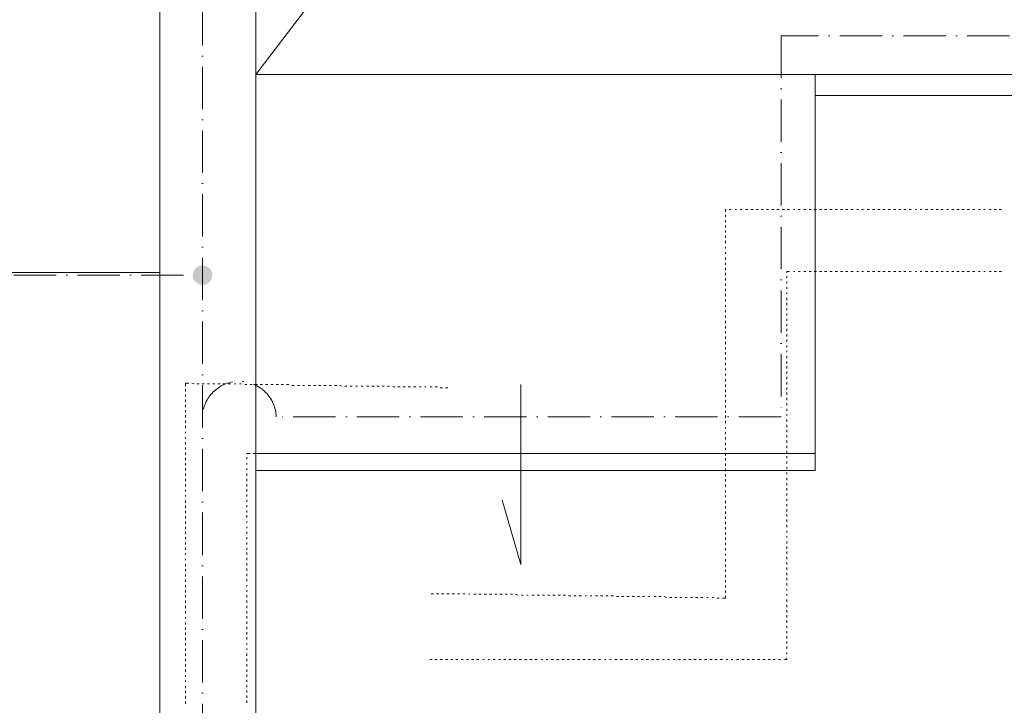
# Model space of a CAD drawing. Header units: centimetres. Extents: x -16053 to 7031, y -7778 to 254.
# Tile 179 of 256: x -6216 to -5657, y -1713 to -1325. Entities that reach past the tile are written whole.
import ezdxf

# ---------------------------------------------------------------- set-up
doc = ezdxf.new("R2010")
doc.units = ezdxf.units.CM
doc.header["$MEASUREMENT"] = 0
doc.linetypes.add('ACAD_ISO10W100', pattern=[18, 12, -3, 0, -3])
doc.linetypes.add('DASHED', pattern=[0.75, 0.5, -0.25])
doc.layers.get('0').update_dxf_attribs({"linetype": 'CONTINUOUS'})
doc.layers.add('ODGROMÓWKA', color=3, linetype='ACAD_ISO10W100', lineweight=13)
doc.layers.add('ŁĄCZENIA', color=5, linetype='DASHED', lineweight=40)

msp = doc.modelspace()

# ---------------------------------------------------------------- hatches: boundary and pattern name
at = {"layer": 'ODGROMÓWKA'}
h = msp.add_hatch(color=256, dxfattribs=at)
edge = h.paths.add_edge_path()
edge.add_arc((-6112.103, -1469.365), 5.528, 0, 360)
at = {"layer": 'ŁĄCZENIA', "ltscale": 5}
h = msp.add_hatch(color=256, dxfattribs=at)
edge = h.paths.add_edge_path()
edge.add_ellipse((-6112.103, -1547.49), major_axis=(4.843, -3.868), ratio=1, start_angle=225, end_angle=585)
h = msp.add_hatch(color=256, dxfattribs=at)
edge = h.paths.add_edge_path()
edge.add_ellipse((-6070.271, -1549.686), major_axis=(4.843, -3.868), ratio=1, start_angle=225, end_angle=585)

# ---------------------------------------------------------------- linework, layer by layer
at = {"color": 252, "linetype": 'Continuous', "lineweight": 9, "true_color": 0x989898}
for points in [[(-4358.034, -325.557), (-4363.161, -325.557), (-6131.771, -325.557), (-6136.402, -325.557), (-6136.402, -855.164), (-9272.364, -855.164), (-9277.326, -855.164), (-9277.326, -2080.604), (-9277.326, -2085.236), (-6086.948, -2085.236), (-6081.82, -2085.236), (-6081.82, -1575.807)], [(-5657.572, -800.583), (-6081.82, -1355.661), (-6081.82, -1355.661)], [(-6136.402, -2085.236), (-6136.402, -855.164), (-6136.402, -855.164)], [(-6081.82, -2085.236), (-6081.82, -855.164), (-6136.402, -855.164)], [(-5764.751, -1355.661), (-6081.82, -1355.661), (-6081.82, -1355.661)], [(-5316.189, -1355.661), (-5769.713, -1355.661), (-5764.751, -1355.661), (-5764.751, -1580.108)], [(-9277.326, -1467.802), (-6136.402, -1467.802), (-6136.402, -1467.802)], [(-5931.68, -1531.247), (-5931.68, -1633.298), (-5942.265, -1596.91)]]:
    msp.add_lwpolyline(points, dxfattribs=at)
at = {"color": 8, "linetype": 'Continuous', "lineweight": 15, "true_color": 0x767676}
for points in [[(-5764.751, -1367.57), (-5328.594, -1367.57), (-5328.594, -1367.57)], [(-6081.82, -1570.349), (-5764.751, -1570.349), (-5764.751, -1570.349)], [(-6081.82, -1580.108), (-5764.751, -1580.108), (-5764.751, -1580.108)]]:
    msp.add_lwpolyline(points, dxfattribs=at)
at = {"color": 254, "linetype": 'Continuous', "lineweight": 5, "true_color": 0xfdc4fd}
for points in [[(-5815.57, -1432.173), (-5815.57, -1433.496), (-5815.57, -1433.496)], [(-5815.239, -1432.173), (-5815.57, -1432.173), (-5815.57, -1432.173)], [(-5812.262, -1432.173), (-5813.42, -1432.173), (-5813.42, -1432.173)], [(-5809.285, -1432.173), (-5810.112, -1432.173), (-5810.112, -1432.173)], [(-5806.308, -1432.173), (-5807.135, -1432.173), (-5807.135, -1432.173)], [(-5802.834, -1432.173), (-5804.157, -1432.173), (-5804.157, -1432.173)], [(-5799.857, -1432.173), (-5801.18, -1432.173), (-5801.18, -1432.173)], [(-5797.045, -1432.173), (-5798.203, -1432.173), (-5798.203, -1432.173)], [(-5794.068, -1432.173), (-5795.226, -1432.173), (-5795.226, -1432.173)], [(-5791.091, -1432.173), (-5792.249, -1432.173), (-5792.249, -1432.173)], [(-5788.114, -1432.173), (-5789.271, -1432.173), (-5789.271, -1432.173)], [(-5785.136, -1432.173), (-5786.46, -1432.173), (-5786.46, -1432.173)], [(-5782.159, -1432.173), (-5783.483, -1432.173), (-5783.483, -1432.173)], [(-5779.182, -1432.173), (-5780.505, -1432.173), (-5780.505, -1432.173)], [(-5776.205, -1432.173), (-5777.032, -1432.173), (-5777.032, -1432.173)], [(-5773.228, -1432.173), (-5774.055, -1432.173), (-5774.055, -1432.173)], [(-5769.92, -1432.173), (-5771.078, -1432.173), (-5771.078, -1432.173)], [(-5766.943, -1432.173), (-5768.1, -1432.173), (-5768.1, -1432.173)], [(-5763.965, -1432.173), (-5765.289, -1432.173), (-5765.289, -1432.173)], [(-5760.988, -1432.173), (-5762.311, -1432.173), (-5762.311, -1432.173)], [(-5758.011, -1432.173), (-5759.334, -1432.173), (-5759.334, -1432.173)], [(-5755.034, -1432.173), (-5756.357, -1432.173), (-5756.357, -1432.173)], [(-5752.057, -1432.173), (-5753.38, -1432.173), (-5753.38, -1432.173)], [(-5749.08, -1432.173), (-5750.403, -1432.173), (-5750.403, -1432.173)], [(-5746.102, -1432.173), (-5747.426, -1432.173), (-5747.426, -1432.173)], [(-5743.125, -1432.173), (-5744.448, -1432.173), (-5744.448, -1432.173)], [(-5740.148, -1432.173), (-5741.14, -1432.173), (-5741.14, -1432.173)], [(-5737.336, -1432.173), (-5738.163, -1432.173), (-5738.163, -1432.173)], [(-5733.863, -1432.173), (-5735.186, -1432.173), (-5735.186, -1432.173)], [(-5730.886, -1432.173), (-5732.209, -1432.173), (-5732.209, -1432.173)], [(-5727.909, -1432.173), (-5729.232, -1432.173), (-5729.232, -1432.173)], [(-5724.931, -1432.173), (-5726.255, -1432.173), (-5726.255, -1432.173)], [(-5721.954, -1432.173), (-5723.277, -1432.173), (-5723.277, -1432.173)], [(-5718.977, -1432.173), (-5720.3, -1432.173), (-5720.3, -1432.173)], [(-5716.165, -1432.173), (-5717.323, -1432.173), (-5717.323, -1432.173)], [(-5713.188, -1432.173), (-5714.346, -1432.173), (-5714.346, -1432.173)], [(-5710.211, -1432.173), (-5711.369, -1432.173), (-5711.369, -1432.173)], [(-5707.234, -1432.173), (-5708.061, -1432.173), (-5708.061, -1432.173)], [(-5704.256, -1432.173), (-5705.083, -1432.173), (-5705.083, -1432.173)], [(-5700.783, -1432.173), (-5702.106, -1432.173), (-5702.106, -1432.173)], [(-5697.806, -1432.173), (-5699.129, -1432.173), (-5699.129, -1432.173)], [(-5694.994, -1432.173), (-5696.152, -1432.173), (-5696.152, -1432.173)], [(-5692.017, -1432.173), (-5693.175, -1432.173), (-5693.175, -1432.173)], [(-5689.04, -1432.173), (-5690.198, -1432.173), (-5690.198, -1432.173)], [(-5686.063, -1432.173), (-5687.22, -1432.173), (-5687.22, -1432.173)], [(-5683.085, -1432.173), (-5684.409, -1432.173), (-5684.409, -1432.173)], [(-5680.108, -1432.173), (-5681.431, -1432.173), (-5681.431, -1432.173)], [(-5677.131, -1432.173), (-5678.454, -1432.173), (-5678.454, -1432.173)], [(-5674.154, -1432.173), (-5675.477, -1432.173), (-5675.477, -1432.173)], [(-5671.177, -1432.173), (-5672.004, -1432.173), (-5672.004, -1432.173)], [(-5668.2, -1432.173), (-5669.027, -1432.173), (-5669.027, -1432.173)], [(-5664.892, -1432.173), (-5666.049, -1432.173), (-5666.049, -1432.173)], [(-5661.914, -1432.173), (-5663.238, -1432.173), (-5663.238, -1432.173)], [(-5658.937, -1432.173), (-5660.26, -1432.173), (-5660.26, -1432.173)], [(-5815.57, -1435.15), (-5815.57, -1436.308), (-5815.57, -1436.308)], [(-5815.57, -1438.127), (-5815.57, -1439.285), (-5815.57, -1439.285)], [(-5815.57, -1441.104), (-5815.57, -1442.262), (-5815.57, -1442.262)], [(-5815.57, -1444.081), (-5815.57, -1445.239), (-5815.57, -1445.239)], [(-5815.57, -1446.893), (-5815.57, -1448.216), (-5815.57, -1448.216)], [(-5815.57, -1449.87), (-5815.57, -1451.193), (-5815.57, -1451.193)], [(-5815.57, -1453.344), (-5815.57, -1454.171), (-5815.57, -1454.171)], [(-5815.57, -1456.321), (-5815.57, -1457.148), (-5815.57, -1457.148)], [(-5815.57, -1459.298), (-5815.57, -1460.456), (-5815.57, -1460.456)], [(-5815.57, -1462.275), (-5815.57, -1463.433), (-5815.57, -1463.433)], [(-5815.57, -1465.252), (-5815.57, -1466.41), (-5815.57, -1466.41)], [(-5815.57, -1468.064), (-5815.57, -1469.387), (-5815.57, -1469.387)], [(-5780.836, -1467.237), (-5780.836, -1468.064), (-5780.836, -1468.064)], [(-5779.182, -1467.237), (-5780.836, -1467.237), (-5780.836, -1467.237)], [(-5776.205, -1467.237), (-5777.032, -1467.237), (-5777.032, -1467.237)], [(-5773.228, -1467.237), (-5774.055, -1467.237), (-5774.055, -1467.237)], [(-5769.92, -1467.237), (-5771.078, -1467.237), (-5771.078, -1467.237)], [(-5766.943, -1467.237), (-5768.1, -1467.237), (-5768.1, -1467.237)], [(-5763.965, -1467.237), (-5765.289, -1467.237), (-5765.289, -1467.237)], [(-5760.988, -1467.237), (-5762.311, -1467.237), (-5762.311, -1467.237)], [(-5758.011, -1467.237), (-5759.334, -1467.237), (-5759.334, -1467.237)], [(-5755.034, -1467.237), (-5756.357, -1467.237), (-5756.357, -1467.237)], [(-5752.057, -1467.237), (-5753.38, -1467.237), (-5753.38, -1467.237)], [(-5749.08, -1467.237), (-5750.403, -1467.237), (-5750.403, -1467.237)], [(-5746.102, -1467.237), (-5747.426, -1467.237), (-5747.426, -1467.237)], [(-5743.125, -1467.237), (-5744.448, -1467.237), (-5744.448, -1467.237)], [(-5740.148, -1467.237), (-5741.14, -1467.237), (-5741.14, -1467.237)], [(-5737.336, -1467.237), (-5738.163, -1467.237), (-5738.163, -1467.237)], [(-5733.863, -1467.237), (-5735.186, -1467.237), (-5735.186, -1467.237)], [(-5730.886, -1467.237), (-5732.209, -1467.237), (-5732.209, -1467.237)], [(-5727.909, -1467.237), (-5729.232, -1467.237), (-5729.232, -1467.237)], [(-5724.931, -1467.237), (-5726.255, -1467.237), (-5726.255, -1467.237)], [(-5721.954, -1467.237), (-5723.277, -1467.237), (-5723.277, -1467.237)], [(-5718.977, -1467.237), (-5720.3, -1467.237), (-5720.3, -1467.237)], [(-5716.165, -1467.237), (-5717.323, -1467.237), (-5717.323, -1467.237)], [(-5713.188, -1467.237), (-5714.346, -1467.237), (-5714.346, -1467.237)], [(-5710.211, -1467.237), (-5711.369, -1467.237), (-5711.369, -1467.237)], [(-5707.234, -1467.237), (-5708.061, -1467.237), (-5708.061, -1467.237)], [(-5704.256, -1467.237), (-5705.083, -1467.237), (-5705.083, -1467.237)], [(-5700.783, -1467.237), (-5702.106, -1467.237), (-5702.106, -1467.237)], [(-5697.806, -1467.237), (-5699.129, -1467.237), (-5699.129, -1467.237)], [(-5694.994, -1467.237), (-5696.152, -1467.237), (-5696.152, -1467.237)], [(-5692.017, -1467.237), (-5693.175, -1467.237), (-5693.175, -1467.237)], [(-5689.04, -1467.237), (-5690.198, -1467.237), (-5690.198, -1467.237)], [(-5686.063, -1467.237), (-5687.22, -1467.237), (-5687.22, -1467.237)], [(-5683.085, -1467.237), (-5684.409, -1467.237), (-5684.409, -1467.237)], [(-5680.108, -1467.237), (-5681.431, -1467.237), (-5681.431, -1467.237)], [(-5677.131, -1467.237), (-5678.454, -1467.237), (-5678.454, -1467.237)], [(-5674.154, -1467.237), (-5675.477, -1467.237), (-5675.477, -1467.237)], [(-5671.177, -1467.237), (-5672.004, -1467.237), (-5672.004, -1467.237)], [(-5668.2, -1467.237), (-5669.027, -1467.237), (-5669.027, -1467.237)], [(-5664.892, -1467.237), (-5666.049, -1467.237), (-5666.049, -1467.237)], [(-5661.914, -1467.237), (-5663.238, -1467.237), (-5663.238, -1467.237)], [(-5658.937, -1467.237), (-5660.26, -1467.237), (-5660.26, -1467.237)], [(-5815.57, -1471.041), (-5815.57, -1472.365), (-5815.57, -1472.365)], [(-5815.57, -1474.019), (-5815.57, -1475.342), (-5815.57, -1475.342)], [(-5780.836, -1469.884), (-5780.836, -1471.041), (-5780.836, -1471.041)], [(-5780.836, -1472.861), (-5780.836, -1474.019), (-5780.836, -1474.019)], [(-5815.57, -1476.996), (-5815.57, -1478.319), (-5815.57, -1478.319)], [(-5780.836, -1476.169), (-5780.836, -1476.996), (-5780.836, -1476.996)], [(-5780.836, -1479.146), (-5780.836, -1479.973), (-5780.836, -1479.973)], [(-5815.57, -1479.973), (-5815.57, -1481.296), (-5815.57, -1481.296)], [(-5815.57, -1482.95), (-5815.57, -1484.273), (-5815.57, -1484.273)], [(-5780.836, -1482.123), (-5780.836, -1483.446), (-5780.836, -1483.446)], [(-5780.836, -1485.1), (-5780.836, -1486.423), (-5780.836, -1486.423)], [(-5815.57, -1486.423), (-5815.57, -1487.25), (-5815.57, -1487.25)], [(-5815.57, -1489.235), (-5815.57, -1490.228), (-5815.57, -1490.228)], [(-5780.836, -1488.077), (-5780.836, -1489.235), (-5780.836, -1489.235)], [(-5815.57, -1492.212), (-5815.57, -1493.536), (-5815.57, -1493.536)], [(-5815.57, -1495.19), (-5815.57, -1496.513), (-5815.57, -1496.513)], [(-5780.836, -1491.055), (-5780.836, -1492.212), (-5780.836, -1492.212)], [(-5780.836, -1494.032), (-5780.836, -1495.19), (-5780.836, -1495.19)], [(-5815.57, -1498.167), (-5815.57, -1499.49), (-5815.57, -1499.49)], [(-5815.57, -1501.144), (-5815.57, -1502.467), (-5815.57, -1502.467)], [(-5780.836, -1497.009), (-5780.836, -1498.167), (-5780.836, -1498.167)], [(-5780.836, -1499.821), (-5780.836, -1501.144), (-5780.836, -1501.144)], [(-5815.57, -1504.121), (-5815.57, -1505.444), (-5815.57, -1505.444)], [(-5815.57, -1507.098), (-5815.57, -1508.421), (-5815.57, -1508.421)], [(-5780.836, -1502.798), (-5780.836, -1504.121), (-5780.836, -1504.121)], [(-5780.836, -1505.775), (-5780.836, -1507.098), (-5780.836, -1507.098)], [(-5815.57, -1510.075), (-5815.57, -1511.399), (-5815.57, -1511.399)], [(-5815.57, -1513.053), (-5815.57, -1514.376), (-5815.57, -1514.376)], [(-5780.836, -1509.248), (-5780.836, -1510.075), (-5780.836, -1510.075)], [(-5780.836, -1512.226), (-5780.836, -1513.053), (-5780.836, -1513.053)], [(-5815.57, -1516.03), (-5815.57, -1517.188), (-5815.57, -1517.188)], [(-5780.836, -1515.203), (-5780.836, -1516.361), (-5780.836, -1516.361)], [(-5780.836, -1518.18), (-5780.836, -1519.338), (-5780.836, -1519.338)], [(-5815.57, -1519.007), (-5815.57, -1520.165), (-5815.57, -1520.165)], [(-5815.57, -1522.315), (-5815.57, -1523.142), (-5815.57, -1523.142)], [(-5780.836, -1520.992), (-5780.836, -1522.315), (-5780.836, -1522.315)], [(-5780.836, -1523.969), (-5780.836, -1525.292), (-5780.836, -1525.292)], [(-5815.57, -1525.292), (-5815.57, -1526.119), (-5815.57, -1526.119)], [(-5815.57, -1528.269), (-5815.57, -1529.593), (-5815.57, -1529.593)], [(-5780.836, -1526.946), (-5780.836, -1528.269), (-5780.836, -1528.269)], [(-6119.862, -1530.488), (-6121.681, -1530.488), (-6121.681, -1530.488)], [(-6121.681, -1530.488), (-6121.681, -1532.307), (-6121.681, -1532.307)], [(-6121.681, -1533.961), (-6121.681, -1535.284), (-6121.681, -1535.284)], [(-6116.885, -1530.984), (-6118.208, -1530.488), (-6118.208, -1530.488)], [(-6114.073, -1530.984), (-6115.231, -1530.984), (-6115.231, -1530.984)], [(-6111.096, -1530.984), (-6112.254, -1530.984), (-6112.254, -1530.984)], [(-6108.119, -1530.984), (-6109.277, -1530.984), (-6109.277, -1530.984)], [(-6105.142, -1530.984), (-6106.299, -1530.984), (-6106.299, -1530.984)], [(-6102.164, -1530.984), (-6103.488, -1530.984), (-6103.488, -1530.984)], [(-6099.187, -1530.984), (-6100.51, -1530.984), (-6100.51, -1530.984)], [(-6096.21, -1530.984), (-6097.533, -1530.984), (-6097.533, -1530.984)], [(-6093.233, -1530.984), (-6094.06, -1530.984), (-6094.06, -1530.984)], [(-6090.256, -1530.984), (-6091.083, -1530.984), (-6091.083, -1530.984)], [(-6086.948, -1531.315), (-6088.105, -1531.315), (-6088.105, -1531.315)], [(-6083.97, -1531.315), (-6085.128, -1531.315), (-6085.128, -1531.315)], [(-6080.993, -1531.315), (-6082.317, -1531.315), (-6082.317, -1531.315)], [(-6078.016, -1531.315), (-6079.339, -1531.315), (-6079.339, -1531.315)], [(-6075.039, -1531.315), (-6076.362, -1531.315), (-6076.362, -1531.315)], [(-6072.062, -1531.315), (-6073.385, -1531.315), (-6073.385, -1531.315)], [(-6069.085, -1531.315), (-6070.408, -1531.315), (-6070.408, -1531.315)], [(-6066.107, -1531.315), (-6067.431, -1531.315), (-6067.431, -1531.315)], [(-6063.13, -1531.315), (-6064.453, -1531.315), (-6064.453, -1531.315)], [(-6060.153, -1531.811), (-6061.476, -1531.811), (-6061.476, -1531.811)], [(-6057.176, -1531.811), (-6058.168, -1531.811), (-6058.168, -1531.811)], [(-6054.364, -1531.811), (-6055.191, -1531.811), (-6055.191, -1531.811)], [(-6050.891, -1531.811), (-6052.214, -1531.811), (-6052.214, -1531.811)], [(-6047.914, -1531.811), (-6049.237, -1531.811), (-6049.237, -1531.811)], [(-6044.936, -1531.811), (-6046.26, -1531.811), (-6046.26, -1531.811)], [(-6041.959, -1531.811), (-6043.282, -1531.811), (-6043.282, -1531.811)], [(-6038.982, -1531.811), (-6040.305, -1531.811), (-6040.305, -1531.811)], [(-6036.005, -1531.811), (-6037.328, -1531.811), (-6037.328, -1531.811)], [(-6033.193, -1532.307), (-6034.351, -1531.811), (-6034.351, -1531.811)], [(-6030.216, -1532.307), (-6031.374, -1532.307), (-6031.374, -1532.307)], [(-6027.239, -1532.307), (-6028.396, -1532.307), (-6028.396, -1532.307)], [(-6024.262, -1532.307), (-6025.089, -1532.307), (-6025.089, -1532.307)], [(-6021.284, -1532.307), (-6022.111, -1532.307), (-6022.111, -1532.307)], [(-6017.811, -1532.307), (-6019.134, -1532.307), (-6019.134, -1532.307)], [(-6014.834, -1532.307), (-6016.157, -1532.307), (-6016.157, -1532.307)], [(-6012.022, -1532.307), (-6013.18, -1532.307), (-6013.18, -1532.307)], [(-6009.045, -1532.307), (-6010.203, -1532.307), (-6010.203, -1532.307)], [(-6006.068, -1532.307), (-6007.225, -1532.307), (-6007.225, -1532.307)], [(-6003.09, -1532.638), (-6004.248, -1532.638), (-6004.248, -1532.638)], [(-6000.113, -1532.638), (-6001.436, -1532.638), (-6001.436, -1532.638)], [(-5997.136, -1532.638), (-5998.459, -1532.638), (-5998.459, -1532.638)], [(-5994.159, -1532.638), (-5995.482, -1532.638), (-5995.482, -1532.638)], [(-5991.182, -1532.638), (-5992.505, -1532.638), (-5992.505, -1532.638)], [(-5988.205, -1532.638), (-5989.032, -1532.638), (-5989.032, -1532.638)], [(-5985.227, -1532.638), (-5986.054, -1532.638), (-5986.054, -1532.638)], [(-5981.919, -1532.638), (-5983.077, -1532.638), (-5983.077, -1532.638)], [(-5978.942, -1532.638), (-5980.265, -1532.638), (-5980.265, -1532.638)], [(-5975.965, -1533.134), (-5977.288, -1533.134), (-5977.288, -1533.134)], [(-5972.988, -1533.134), (-5974.311, -1533.134), (-5974.311, -1533.134)], [(-5815.57, -1531.247), (-5815.57, -1532.57), (-5815.57, -1532.57)], [(-5815.57, -1534.224), (-5815.57, -1535.547), (-5815.57, -1535.547)], [(-5780.836, -1529.923), (-5780.836, -1531.247), (-5780.836, -1531.247)], [(-5780.836, -1532.901), (-5780.836, -1534.224), (-5780.836, -1534.224)], [(-6121.681, -1536.938), (-6121.681, -1538.096), (-6121.681, -1538.096)], [(-6121.681, -1539.916), (-6121.681, -1541.073), (-6121.681, -1541.073)], [(-5815.57, -1537.201), (-5815.57, -1538.359), (-5815.57, -1538.359)], [(-5815.57, -1540.178), (-5815.57, -1541.336), (-5815.57, -1541.336)], [(-5780.836, -1535.878), (-5780.836, -1537.201), (-5780.836, -1537.201)], [(-5780.836, -1538.855), (-5780.836, -1540.178), (-5780.836, -1540.178)], [(-6121.681, -1542.893), (-6121.681, -1544.051), (-6121.681, -1544.051)], [(-6121.681, -1545.87), (-6121.681, -1547.028), (-6121.681, -1547.028)], [(-5815.57, -1543.155), (-5815.57, -1544.313), (-5815.57, -1544.313)], [(-5815.57, -1546.132), (-5815.57, -1547.29), (-5815.57, -1547.29)], [(-5780.836, -1541.832), (-5780.836, -1543.155), (-5780.836, -1543.155)], [(-5780.836, -1545.14), (-5780.836, -1546.132), (-5780.836, -1546.132)], [(-6121.681, -1548.682), (-6121.681, -1550.005), (-6121.681, -1550.005)], [(-6121.681, -1551.659), (-6121.681, -1552.982), (-6121.681, -1552.982)], [(-5815.57, -1548.944), (-5815.57, -1550.267), (-5815.57, -1550.267)], [(-5815.57, -1551.921), (-5815.57, -1553.245), (-5815.57, -1553.245)], [(-5780.836, -1548.117), (-5780.836, -1548.944), (-5780.836, -1548.944)], [(-5780.836, -1551.094), (-5780.836, -1552.418), (-5780.836, -1552.418)], [(-6121.681, -1554.636), (-6121.681, -1555.959), (-6121.681, -1555.959)], [(-5815.57, -1555.395), (-5815.57, -1556.222), (-5815.57, -1556.222)], [(-5780.836, -1554.072), (-5780.836, -1555.395), (-5780.836, -1555.395)], [(-5780.836, -1557.049), (-5780.836, -1558.372), (-5780.836, -1558.372)], [(-6121.681, -1558.11), (-6121.681, -1558.937), (-6121.681, -1558.937)], [(-6121.681, -1561.087), (-6121.681, -1561.914), (-6121.681, -1561.914)], [(-5815.57, -1558.372), (-5815.57, -1559.199), (-5815.57, -1559.199)], [(-5815.57, -1561.349), (-5815.57, -1562.507), (-5815.57, -1562.507)], [(-5780.836, -1560.026), (-5780.836, -1561.349), (-5780.836, -1561.349)], [(-5780.836, -1563.003), (-5780.836, -1564.326), (-5780.836, -1564.326)], [(-6121.681, -1564.064), (-6121.681, -1565.222), (-6121.681, -1565.222)], [(-6121.681, -1567.041), (-6121.681, -1568.199), (-6121.681, -1568.199)], [(-5815.57, -1564.326), (-5815.57, -1565.484), (-5815.57, -1565.484)], [(-5815.57, -1567.303), (-5815.57, -1568.461), (-5815.57, -1568.461)], [(-5780.836, -1565.98), (-5780.836, -1567.303), (-5780.836, -1567.303)], [(-5780.836, -1568.957), (-5780.836, -1570.115), (-5780.836, -1570.115)], [(-6121.681, -1569.853), (-6121.681, -1571.176), (-6121.681, -1571.176)], [(-6121.681, -1572.83), (-6121.681, -1574.153), (-6121.681, -1574.153)], [(-6086.948, -1570.349), (-6086.948, -1570.845), (-6086.948, -1570.845)], [(-6086.948, -1570.349), (-6086.948, -1570.845), (-6086.948, -1570.845)], [(-6085.128, -1570.349), (-6086.948, -1570.349), (-6086.948, -1570.349)], [(-6086.948, -1572.499), (-6086.948, -1573.657), (-6086.948, -1573.657)], [(-6086.948, -1572.499), (-6086.948, -1573.657), (-6086.948, -1573.657)], [(-6082.317, -1570.349), (-6083.474, -1570.349), (-6083.474, -1570.349)], [(-6079.339, -1570.349), (-6080.166, -1570.349), (-6080.166, -1570.349)], [(-6076.362, -1570.349), (-6077.189, -1570.349), (-6077.189, -1570.349)], [(-6072.889, -1570.349), (-6074.212, -1570.349), (-6074.212, -1570.349)], [(-6069.912, -1570.349), (-6071.235, -1570.349), (-6071.235, -1570.349)], [(-6066.934, -1570.349), (-6068.258, -1570.349), (-6068.258, -1570.349)], [(-6063.957, -1570.349), (-6065.28, -1570.349), (-6065.28, -1570.349)], [(-6061.145, -1570.349), (-6062.303, -1570.349), (-6062.303, -1570.349)], [(-6058.168, -1570.349), (-6059.326, -1570.349), (-6059.326, -1570.349)], [(-6055.191, -1570.349), (-6056.349, -1570.349), (-6056.349, -1570.349)], [(-6052.214, -1570.349), (-6053.372, -1570.349), (-6053.372, -1570.349)], [(-6049.237, -1570.349), (-6050.56, -1570.349), (-6050.56, -1570.349)], [(-6046.26, -1570.349), (-6047.087, -1570.349), (-6047.087, -1570.349)], [(-6043.282, -1570.349), (-6044.109, -1570.349), (-6044.109, -1570.349)], [(-6039.974, -1570.349), (-6041.132, -1570.349), (-6041.132, -1570.349)], [(-6036.997, -1570.349), (-6038.155, -1570.349), (-6038.155, -1570.349)], [(-6034.02, -1570.349), (-6035.178, -1570.349), (-6035.178, -1570.349)], [(-6031.043, -1570.349), (-6032.201, -1570.349), (-6032.201, -1570.349)], [(-6028.066, -1570.349), (-6029.389, -1570.349), (-6029.389, -1570.349)], [(-6025.089, -1570.349), (-6026.412, -1570.349), (-6026.412, -1570.349)], [(-6022.111, -1570.349), (-6023.435, -1570.349), (-6023.435, -1570.349)], [(-6019.134, -1570.349), (-6020.457, -1570.349), (-6020.457, -1570.349)], [(-6016.157, -1570.349), (-6017.48, -1570.349), (-6017.48, -1570.349)], [(-6013.18, -1570.349), (-6014.503, -1570.349), (-6014.503, -1570.349)], [(-6010.203, -1570.349), (-6011.03, -1570.349), (-6011.03, -1570.349)], [(-6007.225, -1570.349), (-6008.218, -1570.349), (-6008.218, -1570.349)], [(-6003.917, -1570.349), (-6005.241, -1570.349), (-6005.241, -1570.349)], [(-6000.94, -1570.349), (-6002.263, -1570.349), (-6002.263, -1570.349)], [(-5997.963, -1570.349), (-5999.286, -1570.349), (-5999.286, -1570.349)], [(-5994.986, -1570.349), (-5996.309, -1570.349), (-5996.309, -1570.349)], [(-5992.009, -1570.349), (-5993.332, -1570.349), (-5993.332, -1570.349)], [(-5989.032, -1570.349), (-5990.355, -1570.349), (-5990.355, -1570.349)], [(-5986.054, -1570.349), (-5987.378, -1570.349), (-5987.378, -1570.349)], [(-5983.077, -1570.349), (-5984.4, -1570.349), (-5984.4, -1570.349)], [(-5980.265, -1570.349), (-5981.423, -1570.349), (-5981.423, -1570.349)], [(-5977.288, -1570.349), (-5978.115, -1570.349), (-5978.115, -1570.349)], [(-5974.311, -1570.349), (-5975.138, -1570.349), (-5975.138, -1570.349)], [(-5815.57, -1570.115), (-5815.57, -1571.438), (-5815.57, -1571.438)], [(-5815.57, -1573.092), (-5815.57, -1574.416), (-5815.57, -1574.416)], [(-5780.836, -1571.935), (-5780.836, -1573.092), (-5780.836, -1573.092)], [(-6121.681, -1575.807), (-6121.681, -1577.13), (-6121.681, -1577.13)], [(-6121.681, -1578.784), (-6121.681, -1580.108), (-6121.681, -1580.108)], [(-6086.948, -1575.807), (-6086.948, -1576.634), (-6086.948, -1576.634)], [(-6086.948, -1575.807), (-6086.948, -1576.634), (-6086.948, -1576.634)], [(-6086.948, -1578.784), (-6086.948, -1579.611), (-6086.948, -1579.611)], [(-6086.948, -1578.784), (-6086.948, -1579.611), (-6086.948, -1579.611)], [(-5815.57, -1576.07), (-5815.57, -1577.393), (-5815.57, -1577.393)], [(-5815.57, -1579.047), (-5815.57, -1580.37), (-5815.57, -1580.37)], [(-5780.836, -1574.912), (-5780.836, -1576.07), (-5780.836, -1576.07)], [(-5780.836, -1578.22), (-5780.836, -1579.047), (-5780.836, -1579.047)], [(-6121.681, -1581.762), (-6121.681, -1583.085), (-6121.681, -1583.085)], [(-6121.681, -1584.739), (-6121.681, -1586.062), (-6121.681, -1586.062)], [(-6086.948, -1581.762), (-6086.948, -1583.085), (-6086.948, -1583.085)], [(-6086.948, -1581.762), (-6086.948, -1583.085), (-6086.948, -1583.085)], [(-6086.948, -1584.739), (-6086.948, -1586.062), (-6086.948, -1586.062)], [(-6086.948, -1584.739), (-6086.948, -1586.062), (-6086.948, -1586.062)], [(-5815.57, -1582.024), (-5815.57, -1583.347), (-5815.57, -1583.347)], [(-5815.57, -1585.001), (-5815.57, -1586.324), (-5815.57, -1586.324)], [(-5780.836, -1581.197), (-5780.836, -1582.024), (-5780.836, -1582.024)], [(-5780.836, -1584.174), (-5780.836, -1585.497), (-5780.836, -1585.497)], [(-6121.681, -1587.716), (-6121.681, -1589.039), (-6121.681, -1589.039)], [(-6121.681, -1591.024), (-6121.681, -1592.016), (-6121.681, -1592.016)], [(-6086.948, -1587.716), (-6086.948, -1589.039), (-6086.948, -1589.039)], [(-6086.948, -1587.716), (-6086.948, -1589.039), (-6086.948, -1589.039)], [(-6086.948, -1590.693), (-6086.948, -1592.016), (-6086.948, -1592.016)], [(-6086.948, -1590.693), (-6086.948, -1592.016), (-6086.948, -1592.016)], [(-5815.57, -1587.978), (-5815.57, -1589.302), (-5815.57, -1589.302)], [(-5815.57, -1591.286), (-5815.57, -1592.279), (-5815.57, -1592.279)], [(-5780.836, -1587.151), (-5780.836, -1588.475), (-5780.836, -1588.475)], [(-5780.836, -1590.129), (-5780.836, -1591.286), (-5780.836, -1591.286)], [(-6121.681, -1594.001), (-6121.681, -1594.828), (-6121.681, -1594.828)], [(-6086.948, -1593.67), (-6086.948, -1594.828), (-6086.948, -1594.828)], [(-6086.948, -1593.67), (-6086.948, -1594.828), (-6086.948, -1594.828)], [(-6086.948, -1596.647), (-6086.948, -1597.805), (-6086.948, -1597.805)], [(-6086.948, -1596.647), (-6086.948, -1597.805), (-6086.948, -1597.805)], [(-5815.57, -1594.263), (-5815.57, -1595.09), (-5815.57, -1595.09)], [(-5780.836, -1593.106), (-5780.836, -1594.263), (-5780.836, -1594.263)], [(-5780.836, -1596.083), (-5780.836, -1597.241), (-5780.836, -1597.241)], [(-6121.681, -1596.978), (-6121.681, -1598.301), (-6121.681, -1598.301)], [(-6121.681, -1599.955), (-6121.681, -1601.279), (-6121.681, -1601.279)], [(-6086.948, -1599.625), (-6086.948, -1600.782), (-6086.948, -1600.782)], [(-6086.948, -1599.625), (-6086.948, -1600.782), (-6086.948, -1600.782)], [(-5815.57, -1597.241), (-5815.57, -1598.564), (-5815.57, -1598.564)], [(-5815.57, -1600.218), (-5815.57, -1601.541), (-5815.57, -1601.541)], [(-5780.836, -1599.06), (-5780.836, -1600.218), (-5780.836, -1600.218)], [(-5780.836, -1601.872), (-5780.836, -1603.195), (-5780.836, -1603.195)], [(-6121.681, -1602.933), (-6121.681, -1604.256), (-6121.681, -1604.256)], [(-6121.681, -1605.91), (-6121.681, -1607.233), (-6121.681, -1607.233)], [(-6086.948, -1602.602), (-6086.948, -1603.76), (-6086.948, -1603.76)], [(-6086.948, -1602.602), (-6086.948, -1603.76), (-6086.948, -1603.76)], [(-6086.948, -1605.414), (-6086.948, -1606.737), (-6086.948, -1606.737)], [(-6086.948, -1605.414), (-6086.948, -1606.737), (-6086.948, -1606.737)], [(-5815.57, -1603.195), (-5815.57, -1604.518), (-5815.57, -1604.518)], [(-5815.57, -1606.172), (-5815.57, -1607.495), (-5815.57, -1607.495)], [(-5780.836, -1604.849), (-5780.836, -1606.172), (-5780.836, -1606.172)], [(-5780.836, -1607.826), (-5780.836, -1609.149), (-5780.836, -1609.149)], [(-6121.681, -1608.887), (-6121.681, -1610.21), (-6121.681, -1610.21)], [(-6121.681, -1611.864), (-6121.681, -1613.187), (-6121.681, -1613.187)], [(-6086.948, -1608.887), (-6086.948, -1609.714), (-6086.948, -1609.714)], [(-6086.948, -1608.887), (-6086.948, -1609.714), (-6086.948, -1609.714)], [(-6086.948, -1611.864), (-6086.948, -1612.691), (-6086.948, -1612.691)], [(-6086.948, -1611.864), (-6086.948, -1612.691), (-6086.948, -1612.691)], [(-5815.57, -1609.149), (-5815.57, -1610.473), (-5815.57, -1610.473)], [(-5815.57, -1612.127), (-5815.57, -1613.45), (-5815.57, -1613.45)], [(-5780.836, -1610.803), (-5780.836, -1612.127), (-5780.836, -1612.127)], [(-6121.681, -1614.841), (-6121.681, -1615.999), (-6121.681, -1615.999)], [(-6121.681, -1617.818), (-6121.681, -1618.976), (-6121.681, -1618.976)], [(-6086.948, -1614.841), (-6086.948, -1615.999), (-6086.948, -1615.999)], [(-6086.948, -1614.841), (-6086.948, -1615.999), (-6086.948, -1615.999)], [(-6086.948, -1617.818), (-6086.948, -1618.976), (-6086.948, -1618.976)], [(-6086.948, -1617.818), (-6086.948, -1618.976), (-6086.948, -1618.976)], [(-5815.57, -1615.104), (-5815.57, -1616.262), (-5815.57, -1616.262)], [(-5815.57, -1618.081), (-5815.57, -1619.239), (-5815.57, -1619.239)], [(-5780.836, -1614.277), (-5780.836, -1615.104), (-5780.836, -1615.104)], [(-5780.836, -1617.254), (-5780.836, -1618.081), (-5780.836, -1618.081)], [(-6121.681, -1620.796), (-6121.681, -1621.953), (-6121.681, -1621.953)], [(-6121.681, -1623.773), (-6121.681, -1624.931), (-6121.681, -1624.931)], [(-6086.948, -1620.796), (-6086.948, -1621.953), (-6086.948, -1621.953)], [(-6086.948, -1620.796), (-6086.948, -1621.953), (-6086.948, -1621.953)], [(-6086.948, -1623.773), (-6086.948, -1624.931), (-6086.948, -1624.931)], [(-6086.948, -1623.773), (-6086.948, -1624.931), (-6086.948, -1624.931)], [(-5815.57, -1621.058), (-5815.57, -1622.216), (-5815.57, -1622.216)], [(-5815.57, -1624.035), (-5815.57, -1625.193), (-5815.57, -1625.193)], [(-5780.836, -1620.231), (-5780.836, -1621.389), (-5780.836, -1621.389)], [(-5780.836, -1623.043), (-5780.836, -1624.366), (-5780.836, -1624.366)], [(-6121.681, -1627.081), (-6121.681, -1627.908), (-6121.681, -1627.908)], [(-6121.681, -1630.058), (-6121.681, -1630.885), (-6121.681, -1630.885)], [(-6086.948, -1626.585), (-6086.948, -1627.908), (-6086.948, -1627.908)], [(-6086.948, -1626.585), (-6086.948, -1627.908), (-6086.948, -1627.908)], [(-6086.948, -1629.562), (-6086.948, -1630.885), (-6086.948, -1630.885)], [(-6086.948, -1629.562), (-6086.948, -1630.885), (-6086.948, -1630.885)], [(-5815.57, -1627.343), (-5815.57, -1628.17), (-5815.57, -1628.17)], [(-5815.57, -1630.32), (-5815.57, -1631.644), (-5815.57, -1631.644)], [(-5780.836, -1626.02), (-5780.836, -1627.343), (-5780.836, -1627.343)], [(-5780.836, -1628.997), (-5780.836, -1630.32), (-5780.836, -1630.32)], [(-6121.681, -1633.035), (-6121.681, -1634.358), (-6121.681, -1634.358)], [(-6086.948, -1632.539), (-6086.948, -1633.862), (-6086.948, -1633.862)], [(-6086.948, -1632.539), (-6086.948, -1633.862), (-6086.948, -1633.862)], [(-6086.948, -1635.516), (-6086.948, -1636.839), (-6086.948, -1636.839)], [(-6086.948, -1635.516), (-6086.948, -1636.839), (-6086.948, -1636.839)], [(-5815.57, -1633.298), (-5815.57, -1634.621), (-5815.57, -1634.621)], [(-5780.836, -1631.974), (-5780.836, -1633.298), (-5780.836, -1633.298)], [(-5780.836, -1634.952), (-5780.836, -1636.275), (-5780.836, -1636.275)], [(-6121.681, -1636.012), (-6121.681, -1637.17), (-6121.681, -1637.17)], [(-6121.681, -1638.99), (-6121.681, -1640.147), (-6121.681, -1640.147)], [(-6086.948, -1638.493), (-6086.948, -1639.817), (-6086.948, -1639.817)], [(-6086.948, -1638.493), (-6086.948, -1639.817), (-6086.948, -1639.817)], [(-6086.948, -1641.471), (-6086.948, -1642.794), (-6086.948, -1642.794)], [(-6086.948, -1641.471), (-6086.948, -1642.794), (-6086.948, -1642.794)], [(-5815.57, -1636.275), (-5815.57, -1637.433), (-5815.57, -1637.433)], [(-5815.57, -1639.252), (-5815.57, -1640.41), (-5815.57, -1640.41)], [(-5780.836, -1637.929), (-5780.836, -1639.252), (-5780.836, -1639.252)], [(-5780.836, -1640.906), (-5780.836, -1642.229), (-5780.836, -1642.229)], [(-6121.681, -1641.967), (-6121.681, -1643.125), (-6121.681, -1643.125)], [(-6121.681, -1644.944), (-6121.681, -1646.102), (-6121.681, -1646.102)], [(-6086.948, -1644.944), (-6086.948, -1645.771), (-6086.948, -1645.771)], [(-6086.948, -1644.944), (-6086.948, -1645.771), (-6086.948, -1645.771)], [(-5815.57, -1642.229), (-5815.57, -1643.387), (-5815.57, -1643.387)], [(-5815.57, -1645.206), (-5815.57, -1646.364), (-5815.57, -1646.364)], [(-5780.836, -1643.883), (-5780.836, -1645.206), (-5780.836, -1645.206)], [(-6121.681, -1647.756), (-6121.681, -1649.079), (-6121.681, -1649.079)], [(-6121.681, -1650.733), (-6121.681, -1652.056), (-6121.681, -1652.056)], [(-6086.948, -1647.756), (-6086.948, -1648.748), (-6086.948, -1648.748)], [(-6086.948, -1647.756), (-6086.948, -1648.748), (-6086.948, -1648.748)], [(-6086.948, -1650.733), (-6086.948, -1652.056), (-6086.948, -1652.056)], [(-6086.948, -1650.733), (-6086.948, -1652.056), (-6086.948, -1652.056)], [(-5981.134, -1649.837), (-5982.457, -1649.837), (-5982.457, -1649.837)], [(-5978.157, -1649.837), (-5979.48, -1649.837), (-5979.48, -1649.837)], [(-5975.18, -1649.837), (-5976.503, -1649.837), (-5976.503, -1649.837)], [(-5972.203, -1649.837), (-5973.526, -1649.837), (-5973.526, -1649.837)], [(-5969.225, -1649.837), (-5970.549, -1649.837), (-5970.549, -1649.837)], [(-5966.414, -1649.837), (-5967.571, -1649.837), (-5967.571, -1649.837)], [(-5963.436, -1649.837), (-5964.263, -1649.837), (-5964.263, -1649.837)], [(-5960.459, -1650.168), (-5961.286, -1650.168), (-5961.286, -1650.168)], [(-5956.986, -1650.168), (-5958.309, -1650.168), (-5958.309, -1650.168)], [(-5954.009, -1650.168), (-5955.332, -1650.168), (-5955.332, -1650.168)], [(-5951.032, -1650.168), (-5952.355, -1650.168), (-5952.355, -1650.168)], [(-5948.054, -1650.168), (-5949.378, -1650.168), (-5949.378, -1650.168)], [(-5945.243, -1650.168), (-5946.4, -1650.168), (-5946.4, -1650.168)], [(-5942.265, -1650.168), (-5943.423, -1650.168), (-5943.423, -1650.168)], [(-5939.288, -1650.168), (-5940.446, -1650.168), (-5940.446, -1650.168)], [(-5936.311, -1650.168), (-5937.469, -1650.168), (-5937.469, -1650.168)], [(-5933.334, -1650.664), (-5934.657, -1650.168), (-5934.657, -1650.168)], [(-5930.357, -1650.664), (-5931.184, -1650.664), (-5931.184, -1650.664)], [(-5927.379, -1650.664), (-5928.206, -1650.664), (-5928.206, -1650.664)], [(-5924.072, -1650.664), (-5925.229, -1650.664), (-5925.229, -1650.664)], [(-5921.094, -1650.664), (-5922.252, -1650.664), (-5922.252, -1650.664)], [(-5918.117, -1650.664), (-5919.275, -1650.664), (-5919.275, -1650.664)], [(-5915.14, -1650.664), (-5916.298, -1650.664), (-5916.298, -1650.664)], [(-5912.163, -1650.664), (-5913.486, -1650.664), (-5913.486, -1650.664)], [(-5909.186, -1650.664), (-5910.509, -1650.664), (-5910.509, -1650.664)], [(-5906.208, -1650.664), (-5907.532, -1650.664), (-5907.532, -1650.664)], [(-5903.231, -1650.995), (-5904.554, -1650.995), (-5904.554, -1650.995)], [(-5900.254, -1650.995), (-5901.577, -1650.995), (-5901.577, -1650.995)], [(-5897.277, -1650.995), (-5898.6, -1650.995), (-5898.6, -1650.995)], [(-5894.3, -1650.995), (-5895.127, -1650.995), (-5895.127, -1650.995)], [(-5891.323, -1650.995), (-5892.315, -1650.995), (-5892.315, -1650.995)], [(-5888.015, -1650.995), (-5889.338, -1650.995), (-5889.338, -1650.995)], [(-5885.037, -1650.995), (-5886.361, -1650.995), (-5886.361, -1650.995)], [(-5882.06, -1650.995), (-5883.383, -1650.995), (-5883.383, -1650.995)], [(-5879.083, -1650.995), (-5880.406, -1650.995), (-5880.406, -1650.995)], [(-5876.106, -1651.491), (-5877.429, -1651.491), (-5877.429, -1651.491)], [(-5873.129, -1651.491), (-5874.452, -1651.491), (-5874.452, -1651.491)], [(-5870.151, -1651.491), (-5871.475, -1651.491), (-5871.475, -1651.491)], [(-5867.174, -1651.491), (-5868.498, -1651.491), (-5868.498, -1651.491)], [(-5864.363, -1651.491), (-5865.52, -1651.491), (-5865.52, -1651.491)], [(-5861.385, -1651.491), (-5862.543, -1651.491), (-5862.543, -1651.491)], [(-5858.408, -1651.491), (-5859.235, -1651.491), (-5859.235, -1651.491)], [(-5854.935, -1651.491), (-5856.258, -1651.491), (-5856.258, -1651.491)], [(-5851.958, -1651.491), (-5853.281, -1651.491), (-5853.281, -1651.491)], [(-5848.98, -1651.988), (-5850.304, -1651.491), (-5850.304, -1651.491)], [(-5846.003, -1651.988), (-5847.326, -1651.988), (-5847.326, -1651.988)], [(-5843.191, -1651.988), (-5844.349, -1651.988), (-5844.349, -1651.988)], [(-5840.214, -1651.988), (-5841.372, -1651.988), (-5841.372, -1651.988)], [(-5837.237, -1651.988), (-5838.395, -1651.988), (-5838.395, -1651.988)], [(-5834.26, -1651.988), (-5835.418, -1651.988), (-5835.418, -1651.988)], [(-5831.283, -1651.988), (-5832.606, -1651.988), (-5832.606, -1651.988)], [(-5828.306, -1651.988), (-5829.629, -1651.988), (-5829.629, -1651.988)], [(-5825.328, -1651.988), (-5826.155, -1651.988), (-5826.155, -1651.988)], [(-5822.351, -1651.988), (-5823.178, -1651.988), (-5823.178, -1651.988)], [(-5819.043, -1652.318), (-5820.201, -1652.318), (-5820.201, -1652.318)], [(-5815.57, -1650.995), (-5815.57, -1652.318), (-5817.224, -1652.318)], [(-5815.57, -1648.018), (-5815.57, -1649.341), (-5815.57, -1649.341)], [(-5780.836, -1647.191), (-5780.836, -1648.018), (-5780.836, -1648.018)], [(-5780.836, -1650.168), (-5780.836, -1650.995), (-5780.836, -1650.995)], [(-6121.681, -1653.71), (-6121.681, -1655.033), (-6121.681, -1655.033)], [(-6121.681, -1656.687), (-6121.681, -1658.01), (-6121.681, -1658.01)], [(-6086.948, -1653.71), (-6086.948, -1655.033), (-6086.948, -1655.033)], [(-6086.948, -1653.71), (-6086.948, -1655.033), (-6086.948, -1655.033)], [(-6086.948, -1656.687), (-6086.948, -1658.01), (-6086.948, -1658.01)], [(-6086.948, -1656.687), (-6086.948, -1658.01), (-6086.948, -1658.01)], [(-5780.836, -1653.145), (-5780.836, -1654.469), (-5780.836, -1654.469)], [(-5780.836, -1656.123), (-5780.836, -1657.446), (-5780.836, -1657.446)], [(-6121.681, -1659.664), (-6121.681, -1660.988), (-6121.681, -1660.988)], [(-6121.681, -1663.138), (-6121.681, -1663.965), (-6121.681, -1663.965)], [(-6086.948, -1659.664), (-6086.948, -1660.988), (-6086.948, -1660.988)], [(-6086.948, -1659.664), (-6086.948, -1660.988), (-6086.948, -1660.988)], [(-6086.948, -1662.642), (-6086.948, -1663.965), (-6086.948, -1663.965)], [(-6086.948, -1662.642), (-6086.948, -1663.965), (-6086.948, -1663.965)], [(-5780.836, -1659.1), (-5780.836, -1660.423), (-5780.836, -1660.423)], [(-5780.836, -1662.077), (-5780.836, -1663.4), (-5780.836, -1663.4)], [(-6121.681, -1666.115), (-6121.681, -1667.273), (-6121.681, -1667.273)], [(-6121.681, -1668.927), (-6121.681, -1670.25), (-6121.681, -1670.25)], [(-6086.948, -1665.619), (-6086.948, -1666.942), (-6086.948, -1666.942)], [(-6086.948, -1665.619), (-6086.948, -1666.942), (-6086.948, -1666.942)], [(-6086.948, -1668.596), (-6086.948, -1669.919), (-6086.948, -1669.919)], [(-6086.948, -1668.596), (-6086.948, -1669.919), (-6086.948, -1669.919)], [(-5780.836, -1665.054), (-5780.836, -1666.377), (-5780.836, -1666.377)], [(-5780.836, -1668.031), (-5780.836, -1669.189), (-5780.836, -1669.189)], [(-6121.681, -1671.904), (-6121.681, -1673.227), (-6121.681, -1673.227)], [(-6121.681, -1674.881), (-6121.681, -1676.204), (-6121.681, -1676.204)], [(-6086.948, -1671.573), (-6086.948, -1672.896), (-6086.948, -1672.896)], [(-6086.948, -1671.573), (-6086.948, -1672.896), (-6086.948, -1672.896)], [(-6086.948, -1674.55), (-6086.948, -1675.708), (-6086.948, -1675.708)], [(-6086.948, -1674.55), (-6086.948, -1675.708), (-6086.948, -1675.708)], [(-5780.836, -1671.009), (-5780.836, -1672.166), (-5780.836, -1672.166)], [(-5780.836, -1673.986), (-5780.836, -1675.144), (-5780.836, -1675.144)], [(-6121.681, -1677.858), (-6121.681, -1679.181), (-6121.681, -1679.181)], [(-6086.948, -1677.858), (-6086.948, -1678.685), (-6086.948, -1678.685)], [(-6086.948, -1677.858), (-6086.948, -1678.685), (-6086.948, -1678.685)], [(-5780.836, -1676.963), (-5780.836, -1678.121), (-5780.836, -1678.121)], [(-5780.836, -1679.775), (-5780.836, -1681.098), (-5780.836, -1681.098)], [(-6121.681, -1680.835), (-6121.681, -1682.159), (-6121.681, -1682.159)], [(-6121.681, -1683.813), (-6121.681, -1685.136), (-6121.681, -1685.136)], [(-6086.948, -1680.835), (-6086.948, -1681.662), (-6086.948, -1681.662)], [(-6086.948, -1680.835), (-6086.948, -1681.662), (-6086.948, -1681.662)], [(-6086.948, -1683.813), (-6086.948, -1685.136), (-6086.948, -1685.136)], [(-6086.948, -1683.813), (-6086.948, -1685.136), (-6086.948, -1685.136)], [(-5780.836, -1683.248), (-5780.836, -1684.075), (-5780.836, -1684.075)], [(-5780.836, -1686.225), (-5780.836, -1687.052), (-5780.836, -1687.052)], [(-6121.681, -1686.79), (-6121.681, -1688.113), (-6121.681, -1688.113)], [(-6121.681, -1689.767), (-6121.681, -1691.09), (-6121.681, -1691.09)], [(-6086.948, -1686.79), (-6086.948, -1688.113), (-6086.948, -1688.113)], [(-6086.948, -1686.79), (-6086.948, -1688.113), (-6086.948, -1688.113)], [(-6086.948, -1689.767), (-6086.948, -1691.09), (-6086.948, -1691.09)], [(-6086.948, -1689.767), (-6086.948, -1691.09), (-6086.948, -1691.09)], [(-5981.961, -1687.052), (-5983.284, -1687.052), (-5983.284, -1687.052)], [(-5978.984, -1687.052), (-5980.307, -1687.052), (-5980.307, -1687.052)], [(-5976.007, -1687.052), (-5977.33, -1687.052), (-5977.33, -1687.052)], [(-5973.03, -1687.052), (-5974.353, -1687.052), (-5974.353, -1687.052)], [(-5970.218, -1687.052), (-5971.376, -1687.052), (-5971.376, -1687.052)], [(-5967.241, -1687.052), (-5968.398, -1687.052), (-5968.398, -1687.052)], [(-5964.263, -1687.052), (-5965.421, -1687.052), (-5965.421, -1687.052)], [(-5961.286, -1687.052), (-5962.444, -1687.052), (-5962.444, -1687.052)], [(-5958.309, -1687.052), (-5959.632, -1687.052), (-5959.632, -1687.052)], [(-5955.332, -1687.052), (-5956.655, -1687.052), (-5956.655, -1687.052)], [(-5952.355, -1687.052), (-5953.182, -1687.052), (-5953.182, -1687.052)], [(-5949.378, -1687.052), (-5950.205, -1687.052), (-5950.205, -1687.052)], [(-5946.07, -1687.052), (-5947.227, -1687.052), (-5947.227, -1687.052)], [(-5943.092, -1687.052), (-5944.25, -1687.052), (-5944.25, -1687.052)], [(-5940.115, -1687.052), (-5941.273, -1687.052), (-5941.273, -1687.052)], [(-5937.138, -1687.052), (-5938.461, -1687.052), (-5938.461, -1687.052)], [(-5934.161, -1687.052), (-5935.484, -1687.052), (-5935.484, -1687.052)], [(-5931.184, -1687.052), (-5932.507, -1687.052), (-5932.507, -1687.052)], [(-5928.206, -1687.052), (-5929.53, -1687.052), (-5929.53, -1687.052)], [(-5925.229, -1687.052), (-5926.553, -1687.052), (-5926.553, -1687.052)], [(-5922.252, -1687.052), (-5923.575, -1687.052), (-5923.575, -1687.052)], [(-5919.275, -1687.052), (-5920.102, -1687.052), (-5920.102, -1687.052)], [(-5916.298, -1687.052), (-5917.29, -1687.052), (-5917.29, -1687.052)], [(-5912.99, -1687.052), (-5914.313, -1687.052), (-5914.313, -1687.052)], [(-5910.013, -1687.052), (-5911.336, -1687.052), (-5911.336, -1687.052)], [(-5907.035, -1687.052), (-5908.359, -1687.052), (-5908.359, -1687.052)], [(-5904.058, -1687.052), (-5905.381, -1687.052), (-5905.381, -1687.052)], [(-5901.081, -1687.052), (-5902.404, -1687.052), (-5902.404, -1687.052)], [(-5898.104, -1687.052), (-5899.427, -1687.052), (-5899.427, -1687.052)], [(-5895.127, -1687.052), (-5896.45, -1687.052), (-5896.45, -1687.052)], [(-5892.315, -1687.052), (-5893.473, -1687.052), (-5893.473, -1687.052)], [(-5889.338, -1687.052), (-5890.496, -1687.052), (-5890.496, -1687.052)], [(-5886.361, -1687.052), (-5887.518, -1687.052), (-5887.518, -1687.052)], [(-5883.383, -1687.052), (-5884.21, -1687.052), (-5884.21, -1687.052)], [(-5880.406, -1687.052), (-5881.233, -1687.052), (-5881.233, -1687.052)], [(-5876.933, -1687.052), (-5878.256, -1687.052), (-5878.256, -1687.052)], [(-5873.956, -1687.052), (-5875.279, -1687.052), (-5875.279, -1687.052)], [(-5871.144, -1687.052), (-5872.302, -1687.052), (-5872.302, -1687.052)], [(-5868.167, -1687.052), (-5869.325, -1687.052), (-5869.325, -1687.052)], [(-5865.19, -1687.052), (-5866.347, -1687.052), (-5866.347, -1687.052)], [(-5862.212, -1687.052), (-5863.37, -1687.052), (-5863.37, -1687.052)], [(-5859.235, -1687.052), (-5860.558, -1687.052), (-5860.558, -1687.052)], [(-5856.258, -1687.052), (-5857.581, -1687.052), (-5857.581, -1687.052)], [(-5853.281, -1687.052), (-5854.604, -1687.052), (-5854.604, -1687.052)], [(-5850.304, -1687.052), (-5851.131, -1687.052), (-5851.131, -1687.052)], [(-5847.326, -1687.052), (-5848.153, -1687.052), (-5848.153, -1687.052)], [(-5844.018, -1687.052), (-5845.176, -1687.052), (-5845.176, -1687.052)], [(-5841.041, -1687.052), (-5842.199, -1687.052), (-5842.199, -1687.052)], [(-5838.064, -1687.052), (-5839.387, -1687.052), (-5839.387, -1687.052)], [(-5835.087, -1687.052), (-5836.41, -1687.052), (-5836.41, -1687.052)], [(-5832.11, -1687.052), (-5833.433, -1687.052), (-5833.433, -1687.052)], [(-5829.133, -1687.052), (-5830.456, -1687.052), (-5830.456, -1687.052)], [(-5826.155, -1687.052), (-5827.479, -1687.052), (-5827.479, -1687.052)], [(-5823.178, -1687.052), (-5824.501, -1687.052), (-5824.501, -1687.052)], [(-5820.201, -1687.052), (-5821.524, -1687.052), (-5821.524, -1687.052)], [(-5817.224, -1687.052), (-5818.547, -1687.052), (-5818.547, -1687.052)], [(-5814.247, -1687.052), (-5815.239, -1687.052), (-5815.239, -1687.052)], [(-5811.435, -1687.052), (-5812.262, -1687.052), (-5812.262, -1687.052)], [(-5807.962, -1687.052), (-5809.285, -1687.052), (-5809.285, -1687.052)], [(-5804.984, -1687.052), (-5806.308, -1687.052), (-5806.308, -1687.052)], [(-5802.007, -1687.052), (-5803.33, -1687.052), (-5803.33, -1687.052)], [(-5799.03, -1687.052), (-5800.353, -1687.052), (-5800.353, -1687.052)], [(-5796.053, -1687.052), (-5797.376, -1687.052), (-5797.376, -1687.052)], [(-5793.076, -1687.052), (-5794.399, -1687.052), (-5794.399, -1687.052)], [(-5790.264, -1687.052), (-5791.422, -1687.052), (-5791.422, -1687.052)], [(-5787.287, -1687.052), (-5788.444, -1687.052), (-5788.444, -1687.052)], [(-5784.31, -1687.052), (-5785.467, -1687.052), (-5785.467, -1687.052)], [(-5780.836, -1687.052), (-5782.159, -1687.052), (-5782.159, -1687.052)], [(-6121.681, -1692.744), (-6121.681, -1694.067), (-6121.681, -1694.067)], [(-6121.681, -1696.052), (-6121.681, -1696.879), (-6121.681, -1696.879)], [(-6086.948, -1692.744), (-6086.948, -1694.067), (-6086.948, -1694.067)], [(-6086.948, -1692.744), (-6086.948, -1694.067), (-6086.948, -1694.067)], [(-6086.948, -1695.721), (-6086.948, -1696.879), (-6086.948, -1696.879)], [(-6086.948, -1695.721), (-6086.948, -1696.879), (-6086.948, -1696.879)], [(-6121.681, -1699.029), (-6121.681, -1699.856), (-6121.681, -1699.856)], [(-6121.681, -1702.007), (-6121.681, -1703.33), (-6121.681, -1703.33)], [(-6086.948, -1698.699), (-6086.948, -1699.856), (-6086.948, -1699.856)], [(-6086.948, -1698.699), (-6086.948, -1699.856), (-6086.948, -1699.856)], [(-6086.948, -1701.676), (-6086.948, -1702.833), (-6086.948, -1702.833)], [(-6086.948, -1701.676), (-6086.948, -1702.833), (-6086.948, -1702.833)], [(-6121.681, -1704.984), (-6121.681, -1706.307), (-6121.681, -1706.307)], [(-6121.681, -1707.961), (-6121.681, -1709.284), (-6121.681, -1709.284)], [(-6086.948, -1704.653), (-6086.948, -1705.811), (-6086.948, -1705.811)], [(-6086.948, -1704.653), (-6086.948, -1705.811), (-6086.948, -1705.811)], [(-6086.948, -1707.465), (-6086.948, -1708.788), (-6086.948, -1708.788)], [(-6086.948, -1707.465), (-6086.948, -1708.788), (-6086.948, -1708.788)], [(-6121.681, -1710.938), (-6121.681, -1712.261), (-6121.681, -1712.261)], [(-6086.948, -1710.442), (-6086.948, -1711.765), (-6086.948, -1711.765)], [(-6086.948, -1710.442), (-6086.948, -1711.765), (-6086.948, -1711.765)]]:
    msp.add_lwpolyline(points, dxfattribs=at)
at = {"layer": 'ODGROMÓWKA', "ltscale": 2}
msp.add_lwpolyline([(-6112.103, -877.612), (-9251.49, -877.612), (-9251.49, -2061.118), (-6112.103, -2061.118)], close=True, dxfattribs=at)
for points in [[(-5293.532, -5151.08), (-5293.532, -1333.642), (-5783.953, -1333.642), (-5783.953, -1549.686), (-6070.271, -1549.686)], [(-9251.49, -1469.365), (-6112.103, -1469.365)]]:
    msp.add_lwpolyline(points, dxfattribs=at)
msp.add_arc((-6091.288, -1550.505), 21.033, 2.2319, 171.75826, dxfattribs=at)

doc.saveas('drawing.dxf')
